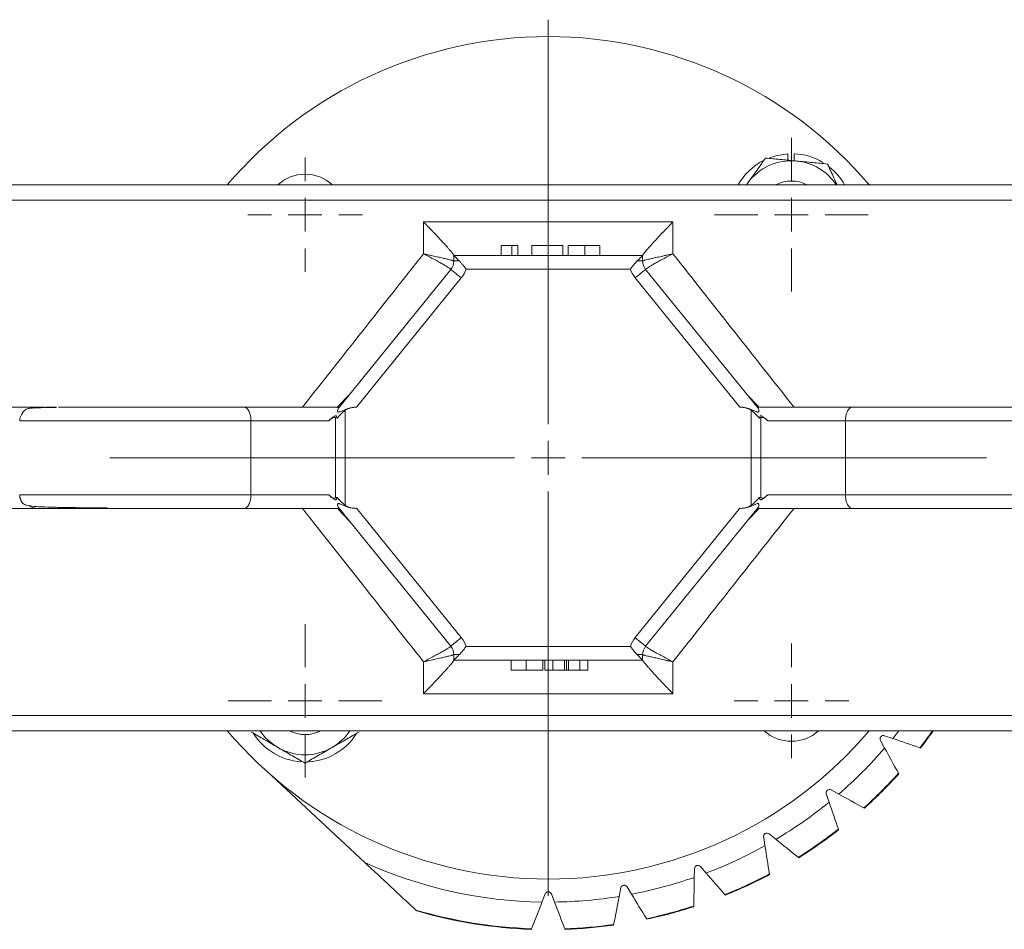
# Model space of a CAD drawing. Header units: millimetres. Extents: x -18 to 812, y -33 to 757.
# Tile 2 of 14: x 128 to 275, y -33 to 102. Entities that reach past the tile are written whole.
import ezdxf

# ---------------------------------------------------------------- set-up
doc = ezdxf.new("R2010")
doc.units = ezdxf.units.MM

# ---------------------------------------------------------------- blocks, each defined once
blk = doc.blocks.new('SW_CENTERMARKSYMBOL_4')
at = {"color": 0, "linetype": 'Continuous', "lineweight": 0}
for p, q in [((0, 5), (0, 11.39)), ((0, 0), (0, 2.5)), ((-5, 0), (-11.39, 0)), ((0, 0), (-2.5, 0)), ((0, 0), (0, -2.5)), ((0, 0), (2.5, 0)), ((5, 0), (11.39, 0)), ((0, -5), (0, -11.39))]:
    blk.add_line(p, q, dxfattribs=at)
blk = doc.blocks.new('SW_CENTERMARKSYMBOL_5')
at = {"color": 0, "linetype": 'Continuous', "lineweight": 0}
for p, q in [((0, 5), (0, 65)), ((0, 0), (0, 2.5)), ((-5, 0), (-65, 0)), ((0, 0), (-2.5, 0)), ((0, 0), (0, -2.5)), ((0, 0), (2.5, 0)), ((5, 0), (65, 0)), ((0, -5), (0, -65))]:
    blk.add_line(p, q, dxfattribs=at)
blk = doc.blocks.new('SW_CENTERMARKSYMBOL_6')
at = {"color": 0, "linetype": 'Continuous', "lineweight": 0}
for p, q in [((0, 5), (0, 8.5)), ((0, 0), (0, 2.5)), ((-5, 0), (-8.5, 0)), ((0, 0), (-2.5, 0)), ((0, 0), (0, -2.5)), ((0, 0), (2.5, 0)), ((5, 0), (8.5, 0)), ((0, -5), (0, -8.5))]:
    blk.add_line(p, q, dxfattribs=at)
blk = doc.blocks.new('SW_CENTERMARKSYMBOL_7')
at = {"color": 0, "linetype": 'Continuous', "lineweight": 0}
for p, q in [((0, 5), (0, 11.39)), ((0, 0), (0, 2.5)), ((-5, 0), (-11.39, 0)), ((0, 0), (-2.5, 0)), ((0, 0), (0, -2.5)), ((0, 0), (2.5, 0)), ((5, 0), (11.39, 0)), ((0, -5), (0, -11.39))]:
    blk.add_line(p, q, dxfattribs=at)
blk = doc.blocks.new('SW_CENTERMARKSYMBOL_8')
at = {"color": 0, "linetype": 'Continuous', "lineweight": 0}
for p, q in [((0, 5), (0, 8.5)), ((0, 0), (0, 2.5)), ((-5, 0), (-8.5, 0)), ((0, 0), (-2.5, 0)), ((0, 0), (0, -2.5)), ((0, 0), (2.5, 0)), ((5, 0), (8.5, 0)), ((0, -5), (0, -8.5))]:
    blk.add_line(p, q, dxfattribs=at)

msp = doc.modelspace()

# ---------------------------------------------------------------- linework, layer by layer
at = {"color": 7, "linetype": 'Continuous', "lineweight": 15}
for p, q in [((242.43, 81.98), (242.43, 81.03)), ((243.33, 80.95), (243.33, 81.99)), ((236.28, 77.38), (236.42, 77.59)), ((254.52, 77.38), (254.05, 77.89)), ((206.88, 77.38), (36.78, 77.38)), ((376.98, 77.38), (206.88, 77.38)), ((20.88, 75.13), (392.88, 75.13)), ((225.38, 71.88), (188.38, 71.88)), ((188.38, 71.88), (188.38, 67.15)), ((225.38, 67.15), (225.38, 71.88)), ((199.88, 68.38), (199.88, 66.88)), ((202.39, 68.38), (201.49, 68.38)), ((201.49, 68.38), (201.49, 66.88)), ((202.39, 68.38), (202.39, 66.88)), ((204.46, 68.38), (204.46, 66.88)), ((204.46, 68.38), (204.46, 66.88)), ((209.03, 68.38), (204.46, 68.38)), ((204.46, 68.38), (204.46, 68.38)), ((209.03, 68.38), (209.03, 66.88)), ((209.84, 68.38), (209.84, 66.88)), ((212.29, 68.38), (212.29, 66.88)), ((214.51, 68.38), (214.51, 66.88)), ((220.88, 66.88), (192.88, 66.88)), ((192.88, 66.09), (192.88, 66.88)), ((193.68, 66.09), (192.88, 66.09)), ((220.88, 66.09), (220.08, 66.09)), ((220.88, 66.09), (220.88, 66.88)), ((192.43, 64.83), (175.77, 44.25)), ((219.06, 64.88), (194.69, 64.88)), ((237.99, 44.25), (221.32, 64.83)), ((193.99, 63.57), (178.45, 44.38)), ((235.31, 44.38), (219.77, 63.57)), ((177.38, 46.24), (175.7, 44.49)), ((238.05, 44.5), (236.37, 46.24)), ((131.64, 44.31), (132.06, 44.38)), ((133.89, 44.38), (132.41, 44.38)), ((170.61, 44.38), (157.72, 44.38)), ((173.54, 44.38), (170.61, 44.38)), ((175.83, 44.36), (175.6, 44.36)), ((176.79, 29.84), (176.79, 43.93)), ((235.87, 44.36), (235.82, 44.36)), ((236.97, 43.93), (236.97, 29.84)), ((237.96, 44.36), (237.92, 44.36)), ((243.15, 44.38), (240.22, 44.38)), ((256.04, 44.38), (243.15, 44.38)), ((162.8, 42.38), (174.32, 42.38)), ((162.8, 42.38), (162.8, 31.38)), ((175.33, 30.92), (175.33, 42.85)), ((238.42, 42.85), (238.42, 30.92)), ((239.44, 42.38), (250.96, 42.38)), ((250.96, 42.38), (285.26, 42.38)), ((250.96, 31.38), (250.96, 42.38)), ((174.32, 31.38), (162.8, 31.38)), ((250.96, 31.38), (239.44, 31.38)), ((285.26, 31.38), (250.96, 31.38)), ((157.72, 29.38), (170.61, 29.38)), ((170.61, 29.38), (173.54, 29.38)), ((175.71, 29.27), (177.38, 27.52)), ((175.77, 29.52), (192.43, 8.94)), ((175.8, 29.41), (175.84, 29.41)), ((177.88, 29.41), (177.93, 29.41)), ((178.45, 29.39), (193.99, 10.2)), ((219.77, 10.2), (235.31, 29.39)), ((221.32, 8.94), (237.99, 29.52)), ((236.37, 27.52), (238.05, 29.28)), ((237.92, 29.41), (238.16, 29.41)), ((240.22, 29.38), (243.15, 29.38)), ((243.15, 29.38), (256.04, 29.38)), ((219.06, 8.88), (194.69, 8.88)), ((192.88, 7.68), (193.68, 7.68)), ((192.88, 6.88), (192.88, 7.68)), ((220.08, 7.68), (220.88, 7.68)), ((220.88, 6.88), (220.88, 7.68)), ((188.38, 6.62), (188.38, 1.88)), ((192.88, 6.88), (220.88, 6.88)), ((201.4, 5.38), (201.4, 6.88)), ((203.62, 5.38), (203.62, 6.88)), ((206.07, 5.38), (206.07, 6.88)), ((206.39, 5.38), (206.39, 6.88)), ((207.58, 5.38), (207.58, 6.88)), ((209.28, 5.38), (209.28, 6.88)), ((209.57, 6.88), (209.57, 5.38)), ((209.9, 6.88), (209.9, 5.38)), ((211.55, 5.38), (211.55, 6.88)), ((212.76, 5.38), (212.76, 6.88)), ((225.38, 1.88), (225.38, 6.62)), ((206.39, 5.38), (207.58, 5.38)), ((207.58, 5.38), (209.28, 5.38)), ((209.9, 5.38), (211.55, 5.38)), ((211.55, 5.38), (212.76, 5.38)), ((188.38, 1.88), (225.38, 1.88)), ((392.88, -1.37), (20.88, -1.37)), ((36.78, -3.62), (376.98, -3.62)), ((256.74, -4.35), (257.96, -4.76)), ((256.76, -6.19), (256.14, -5.06)), ((261.98, -6.14), (262.07, -6.17)), ((258.86, -10), (258.81, -9.91)), ((165.87, -10.29), (179.66, -23.14)), ((248.53, -14.2), (248.11, -12.98)), ((248.83, -12.38), (249.95, -13)), ((253.67, -15.05), (253.76, -15.1)), ((239.63, -18.92), (240.63, -19.72)), ((249.93, -18.31), (249.9, -18.22)), ((239.02, -20.65), (238.83, -19.38)), ((243.94, -22.39), (244.02, -22.45)), ((228.54, -25.36), (228.57, -24.08)), ((229.45, -23.76), (230.29, -24.72)), ((239.69, -24.95), (239.68, -24.85)), ((217.41, -28.18), (217.65, -26.92)), ((218.57, -26.76), (219.24, -27.85)), ((205.95, -29.02), (206.41, -27.82)), ((207.34, -27.82), (207.81, -29.02)), ((233.09, -27.92), (233.15, -28)), ((187.24, -30.21), (187.39, -30.35)), ((228.46, -29.71), (228.46, -29.61)), ((221.44, -31.49), (221.49, -31.57)), ((204.38, -33.07), (204.41, -32.98)), ((209.34, -32.98), (209.38, -33.07)), ((216.56, -32.44), (216.58, -32.35))]:
    msp.add_line(p, q, dxfattribs=at)
at = {"color": 8, "linetype": 'Continuous', "lineweight": 15}
for p, q in [((131.05, 44.38), (130.55, 44.27)), ((128.5, 42.38), (162.8, 42.38)), ((162.8, 31.38), (128.5, 31.38))]:
    msp.add_line(p, q, dxfattribs=at)
at = {"color": 7, "linetype": 'Continuous', "lineweight": 15, "flags": 128}
for points in [[(242.43, 81.98), (240.65, 81.7), (239.71, 81.4)], [(193.68, 66.09), (193.4, 66.36), (193.18, 66.58), (193.01, 66.75), (192.91, 66.85), (192.88, 66.88)], [(220.88, 66.88), (220.84, 66.85), (220.74, 66.75), (220.58, 66.58), (220.35, 66.36), (220.08, 66.09)], [(192.43, 64.83), (192.46, 64.8), (192.55, 64.73), (192.69, 64.61), (192.89, 64.46), (193.12, 64.27), (193.39, 64.05), (193.68, 63.81), (193.99, 63.57)], [(219.77, 63.57), (220.07, 63.81), (220.36, 64.05), (220.63, 64.27), (220.87, 64.46), (221.06, 64.61), (221.21, 64.73), (221.29, 64.8), (221.32, 64.83)], [(175.33, 42.85), (175.41, 42.82), (175.5, 42.79), (175.59, 42.76)], [(238.42, 42.85), (238.34, 42.82), (238.26, 42.79), (238.17, 42.76)], [(175.59, 31.01), (175.5, 30.98), (175.41, 30.95), (175.33, 30.92)], [(238.42, 30.92), (238.34, 30.95), (238.26, 30.98), (238.17, 31.01)], [(193.99, 10.2), (193.68, 9.95), (193.39, 9.72), (193.12, 9.5), (192.89, 9.31), (192.69, 9.15), (192.55, 9.04), (192.46, 8.97), (192.43, 8.94)], [(221.32, 8.94), (221.29, 8.97), (221.21, 9.04), (221.06, 9.15), (220.87, 9.31), (220.63, 9.5), (220.36, 9.72), (220.07, 9.95), (219.77, 10.2)], [(192.88, 6.88), (192.91, 6.92), (193.01, 7.02), (193.18, 7.18), (193.4, 7.41), (193.68, 7.68)], [(220.08, 7.68), (220.35, 7.41), (220.58, 7.18), (220.74, 7.02), (220.84, 6.92), (220.88, 6.88)], [(257.96, -4.76), (258.71, -3.82), (258.87, -3.62)]]:
    msp.add_lwpolyline(points, dxfattribs=at)
at = {"color": 7, "linetype": 'Continuous', "lineweight": 15}
for centre, radius, start, end in [((206.88, 36.88), 62.5, 90, 139.609), ((206.88, 36.88), 62.5, 40.391, 90), ((242.94, 72.95), 9.05, 58.8654, 87.5603), ((242.94, 72.95), 9.05, 117.1803, 150.6372), ((242.94, 72.95), 8, 84.5528, 144.5528), ((242.94, 72.95), 8, 33.6897, 84.5528), ((170.82, 72.95), 6, 90, 132.3033), ((170.82, 72.95), 6, 47.6967, 90), ((242.94, 72.95), 9.05, 29.3628, 51.663), ((242.94, 72.95), 5, 62.5621, 117.4379), ((190.88, 66.09), 2, 321, 360), ((190.88, 66.09), 2, 321.0393, 359.9981), ((222.88, 66.09), 2, 180, 219), ((222.88, 66.09), 2, 180.0018, 218.9609), ((190.88, 7.68), 2, 360, 39), ((190.88, 7.68), 2, 0.0018, 38.9609), ((222.88, 7.68), 2, 141, 180), ((222.88, 7.68), 2, 141.0393, 179.9981), ((206.88, 36.88), 62.5, 220.391, 319.609), ((170.82, 0.82), 9.05, 212.3903, 265.7875), ((170.82, 0.82), 8, 213.6897, 240), ((170.82, 0.82), 5, 242.5621, 297.4379), ((170.82, 0.82), 9.05, 273.7166, 327.0754), ((170.82, 0.82), 8, 300, 326.3103), ((242.94, 0.82), 6, 227.6967, 312.3033), ((256.58, -4.82), 0.5, 71.1671, 208.8329), ((206.88, 36.88), 69.91, 322.02, 324.5958), ((206.88, 36.88), 70, 322.0464, 324.6499), ((170.82, 0.82), 8, 240, 300), ((206.88, 36.88), 65.91, 310.8081, 319.1919), ((206.88, 36.88), 69.91, 312.02, 317.98), ((206.88, 36.88), 70, 312.0464, 317.9536), ((248.59, -12.82), 0.5, 61.1671, 198.8329), ((206.88, 36.88), 65.91, 300.8081, 309.1919), ((239.32, -19.31), 0.5, 51.1671, 188.8329), ((206.88, 36.88), 69.91, 302.02, 307.98), ((206.88, 36.88), 70, 302.0464, 307.9536), ((206.88, 36.88), 65.91, 290.8081, 299.1919), ((206.88, 36.88), 65.91, 245.6072, 269.1919), ((229.07, -24.09), 0.5, 41.1671, 178.8329), ((206.88, 36.88), 65.91, 280.8081, 289.1919), ((206.88, 36.88), 69.91, 292.02, 297.98), ((206.88, 36.88), 70, 292.0464, 297.9536), ((206.88, -28), 0.5, 21.1671, 158.8329), ((218.15, -27.02), 0.5, 31.1671, 168.8329), ((206.88, 36.88), 65.91, 270.8081, 279.1919), ((206.88, 36.88), 69.91, 253.6836, 267.98), ((206.88, 36.88), 70, 253.8346, 267.9536), ((206.88, 36.88), 69.91, 282.02, 287.98), ((206.88, 36.88), 70, 282.0464, 287.9536), ((206.88, 36.88), 69.91, 272.02, 277.98), ((206.88, 36.88), 70, 272.0464, 277.9536)]:
    msp.add_arc(centre, radius, start, end, dxfattribs=at)
for points, knots in [([(239.1, 81.35), (238.67, 80.74), (237.79, 79.5), (236.88, 78.23), (236.42, 77.59)], [0, 0, 0, 0, 0.495457, 1, 1, 1, 1]), ([(243.7, 80.91), (243.59, 80.92), (242.77, 81), (241.21, 81.15), (239.81, 81.28), (239.1, 81.35)], [0, 0, 0, 0, 0.070086, 0.530782, 1, 1, 1, 1]), ([(248.3, 80.47), (247.55, 80.54), (246.04, 80.69), (244.49, 80.84), (243.7, 80.91)], [0, 0, 0, 0, 0.495457, 1, 1, 1, 1]), ([(248.3, 80.47), (248.46, 80.12), (248.92, 79.11), (249.4, 78.06), (249.71, 77.38)], [0, 0, 0, 0, 0.349591, 1, 1, 1, 1]), ([(192.88, 66.9), (192.88, 66.91), (192.88, 66.92), (192.87, 66.95), (192.85, 66.98), (192.82, 67.02), (192.79, 67.07), (192.73, 67.15), (192.62, 67.3), (192.43, 67.54), (192.19, 67.81), (191.84, 68.21), (191.33, 68.78), (190.65, 69.51), (190.06, 70.15), (189.55, 70.67), (189.19, 71.05), (188.79, 71.46), (188.53, 71.73), (188.38, 71.88)], [0, 0, 0, 0, 0.0204233, 0.0409796, 0.0616955, 0.0825968, 0.103709, 0.1250565, 0.1862777, 0.2505257, 0.311431, 0.3759744, 0.5004635, 0.6255765, 0.749681, 0.8083947, 0.8745611, 0.9267551, 1, 1, 1, 1]), ([(225.38, 71.88), (225.31, 71.82), (225.19, 71.69), (225.01, 71.5), (224.85, 71.34), (224.72, 71.2), (224.5, 70.97), (224.2, 70.67), (223.7, 70.15), (223.1, 69.51), (222.42, 68.78), (221.91, 68.21), (221.56, 67.81), (221.33, 67.54), (221.14, 67.3), (221.01, 67.13), (220.93, 67.02), (220.89, 66.94), (220.88, 66.92), (220.88, 66.9)], [0, 0, 0, 0, 0.031828, 0.060287, 0.085378, 0.107102, 0.125457, 0.191621, 0.25034, 0.374448, 0.499564, 0.624056, 0.688597, 0.749508, 0.813753, 0.87498, 0.917426, 0.959031, 1, 1, 1, 1]), ([(201.49, 68.38), (201.44, 68.38), (201.33, 68.38), (201.15, 68.38), (200.95, 68.38), (200.73, 68.38), (200.5, 68.38), (200.29, 68.38), (200.08, 68.38), (199.94, 68.38), (199.88, 68.38)], [0, 0, 0, 0, 0.11167, 0.232094, 0.362743, 0.502558, 0.641525, 0.771098, 0.890162, 1, 1, 1, 1]), ([(212.29, 68.38), (212.21, 68.38), (212.03, 68.38), (211.78, 68.38), (211.54, 68.38), (211.31, 68.38), (211.09, 68.38), (210.89, 68.38), (210.7, 68.38), (210.52, 68.38), (210.36, 68.38), (210.22, 68.38), (210.1, 68.38), (210, 68.38), (209.93, 68.38), (209.88, 68.38), (209.85, 68.38), (209.84, 68.38), (209.84, 68.38)], [0, 0, 0, 0, 0.056157, 0.110133, 0.162537, 0.213912, 0.265146, 0.31651, 0.369179, 0.423123, 0.479276, 0.538691, 0.601978, 0.670125, 0.74365, 0.82281, 0.908261, 1, 1, 1, 1]), ([(214.51, 68.38), (214.5, 68.38), (214.5, 68.38), (214.44, 68.38), (214.35, 68.38), (214.25, 68.38), (214.15, 68.38), (214.06, 68.38), (213.98, 68.38), (213.88, 68.38), (213.78, 68.38), (213.67, 68.38), (213.55, 68.38), (213.43, 68.38), (213.3, 68.38), (213.17, 68.38), (213.04, 68.38), (212.9, 68.38), (212.75, 68.38), (212.6, 68.38), (212.45, 68.38), (212.35, 68.38), (212.29, 68.38)], [0, 0, 0, 0, 0.088899, 0.17544, 0.261633, 0.34801, 0.390819, 0.432814, 0.473776, 0.514166, 0.554107, 0.594121, 0.63362, 0.673585, 0.71348, 0.75336, 0.792891, 0.833007, 0.873643, 0.914893, 0.95695, 1, 1, 1, 1]), ([(188.38, 67.15), (188.51, 67.08), (188.65, 67.01), (188.91, 66.87), (189.05, 66.8), (189.44, 66.59), (189.69, 66.46), (190.18, 66.2), (190.41, 66.07), (190.85, 65.83), (191.06, 65.71), (191.43, 65.5), (191.6, 65.4), (191.9, 65.22), (192.03, 65.14), (192.23, 65.01), (192.31, 64.96), (192.41, 64.87), (192.44, 64.84), (192.43, 64.83)], [0, 0, 0, 0, 0.0625, 0.0625, 0.125, 0.125, 0.25, 0.25, 0.375, 0.375, 0.5, 0.5, 0.625, 0.625, 0.75, 0.75, 0.875, 0.875, 1, 1, 1, 1]), ([(188.38, 67.15), (188.45, 67.13), (188.6, 67.1), (188.8, 67.06), (188.98, 67.02), (189.14, 66.98), (189.38, 66.93), (189.71, 66.86), (190.28, 66.73), (190.92, 66.59), (191.61, 66.43), (192.15, 66.3), (192.48, 66.21), (192.66, 66.16), (192.76, 66.13), (192.83, 66.11), (192.87, 66.1), (192.88, 66.09), (192.88, 66.09)], [0, 0, 0, 0, 0.0318403, 0.0603411, 0.0855021, 0.1073234, 0.1258047, 0.1915565, 0.2505365, 0.3817646, 0.500128, 0.6281659, 0.7498612, 0.8006998, 0.8511218, 0.9011381, 0.9507603, 1, 1, 1, 1]), ([(194.69, 64.88), (194.66, 64.93), (194.6, 65.01), (194.5, 65.14), (194.4, 65.27), (194.3, 65.4), (194.18, 65.53), (194.06, 65.67), (193.94, 65.82), (193.81, 65.95), (193.72, 66.04), (193.68, 66.09)], [0, 0, 0, 0, 0.0970546, 0.1960601, 0.2967079, 0.3986821, 0.5016651, 0.6245608, 0.7503691, 0.8725044, 1, 1, 1, 1]), ([(220.08, 66.09), (220.05, 66.06), (219.99, 66), (219.91, 65.91), (219.81, 65.8), (219.69, 65.67), (219.55, 65.51), (219.39, 65.32), (219.22, 65.1), (219.12, 64.96), (219.06, 64.88)], [0, 0, 0, 0, 0.0855749, 0.1688645, 0.2496731, 0.3754914, 0.4983968, 0.6694736, 0.8371599, 1, 1, 1, 1]), ([(220.88, 66.09), (220.88, 66.09), (220.88, 66.09), (220.9, 66.1), (220.92, 66.11), (220.96, 66.12), (221.01, 66.14), (221.07, 66.16), (221.14, 66.17), (221.29, 66.22), (221.6, 66.3), (222.15, 66.43), (222.83, 66.59), (223.48, 66.73), (224.04, 66.86), (224.45, 66.95), (224.9, 67.04), (225.2, 67.11), (225.38, 67.15)], [0, 0, 0, 0, 0.0307122, 0.0615722, 0.0925829, 0.123747, 0.1550673, 0.1865467, 0.2181878, 0.2499933, 0.3717493, 0.4998628, 0.6182501, 0.7495181, 0.808467, 0.8741912, 0.9266605, 1, 1, 1, 1]), ([(221.32, 64.83), (221.32, 64.84), (221.35, 64.87), (221.45, 64.96), (221.53, 65.01), (221.73, 65.14), (221.86, 65.22), (222.15, 65.4), (222.32, 65.5), (222.7, 65.71), (222.9, 65.83), (223.34, 66.07), (223.58, 66.2), (224.06, 66.46), (224.32, 66.59), (224.71, 66.8), (224.84, 66.87), (225.11, 67.01), (225.25, 67.08), (225.38, 67.15)], [0, 0, 0, 0, 0.125, 0.125, 0.25, 0.25, 0.375, 0.375, 0.5, 0.5, 0.625, 0.625, 0.75, 0.75, 0.875, 0.875, 0.9375, 0.9375, 1, 1, 1, 1]), ([(122.18, 44.38), (122.31, 44.38), (122.57, 44.38), (122.96, 44.38), (123.34, 44.38), (123.71, 44.38), (124.07, 44.38), (124.67, 44.38), (125.48, 44.38), (126.45, 44.38), (127.34, 44.38), (128.44, 44.38), (129.62, 44.38), (130.54, 44.38), (131.11, 44.38), (131.46, 44.38), (131.73, 44.38), (131.9, 44.38), (132, 44.38), (132.05, 44.38), (132.05, 44.38), (132.06, 44.38)], [0, 0, 0, 0, 0.021058, 0.042107, 0.063151, 0.084197, 0.105248, 0.126312, 0.189829, 0.253365, 0.316973, 0.3806, 0.507408, 0.633259, 0.695445, 0.75765, 0.818838, 0.880046, 0.920032, 0.960005, 1, 1, 1, 1]), ([(133.98, 44.34), (133.91, 44.34), (132.86, 44.34), (131.64, 44.32), (130.37, 44.28), (129.77, 44.21), (129.47, 44.11), (129.3, 43.99), (129.15, 43.83), (129.06, 43.72), (128.99, 43.62), (128.94, 43.55), (128.89, 43.48), (128.82, 43.37), (128.73, 43.23), (128.54, 42.83), (128.52, 42.59), (128.5, 42.38)], [0, 0, 0, 0, 0.020235, 0.270742, 0.476965, 0.637447, 0.752539, 0.824125, 0.846349, 0.861722, 0.867623, 0.872882, 0.878001, 0.883423, 0.896187, 0.912175, 1, 1, 1, 1]), ([(134.24, 44.38), (134.32, 44.38), (134.49, 44.38), (134.74, 44.38), (135, 44.38), (135.26, 44.38), (135.54, 44.38), (135.82, 44.38), (136.1, 44.38), (136.69, 44.38), (137.63, 44.38), (138.97, 44.38), (140.4, 44.38), (142.38, 44.38), (144.98, 44.38), (148.19, 44.38), (151.34, 44.38), (153.85, 44.38), (155.76, 44.38), (157.09, 44.38), (158.37, 44.38), (159.44, 44.38), (160.32, 44.38), (161.05, 44.38), (161.52, 44.38), (161.75, 44.38)], [0, 0, 0, 0, 0.0136384, 0.0272606, 0.0408724, 0.0544795, 0.0680877, 0.0817028, 0.0953305, 0.1089766, 0.1641976, 0.2194365, 0.2746575, 0.3298964, 0.4387517, 0.5447103, 0.646601, 0.7435287, 0.7892292, 0.8349465, 0.8776971, 0.9204645, 0.9469797, 0.9734774, 1, 1, 1, 1]), ([(161.75, 44.38), (161.88, 44.38), (162.01, 44.34), (162.27, 44.14), (162.4, 43.99), (162.6, 43.59), (162.68, 43.36), (162.78, 42.87), (162.8, 42.62), (162.8, 42.38)], [0, 0, 0, 0, 0.25, 0.25, 0.5, 0.5, 0.75, 0.75, 1, 1, 1, 1]), ([(161.75, 44.38), (161.85, 44.38), (162.05, 44.38), (162.35, 44.38), (162.65, 44.38), (162.96, 44.38), (163.45, 44.38), (164.12, 44.38), (165, 44.38), (165.91, 44.38), (167.18, 44.38), (168.8, 44.38), (170.42, 44.38), (171.69, 44.38), (172.61, 44.38), (173.5, 44.38), (174.25, 44.38), (174.88, 44.38), (175.39, 44.38), (175.72, 44.38), (175.88, 44.38)], [0, 0, 0, 0, 0.022793, 0.04556, 0.068321, 0.091095, 0.113899, 0.17373, 0.233595, 0.295833, 0.358106, 0.486007, 0.615825, 0.680873, 0.745953, 0.810232, 0.874545, 0.916375, 0.958154, 1, 1, 1, 1]), ([(175.59, 42.76), (175.75, 42.97), (175.93, 43.18), (176.32, 43.58), (176.55, 43.77), (176.79, 43.93)], [0, 0, 0, 0, 0.5, 0.5, 1, 1, 1, 1]), ([(178.45, 44.38), (178.27, 44.39), (178.09, 44.38), (177.74, 44.34), (177.57, 44.3), (177.06, 44.17), (176.74, 44.05), (176.36, 43.89), (176.28, 43.85), (176.13, 43.79), (176.06, 43.75), (175.91, 43.7), (175.84, 43.67), (175.74, 43.67), (175.72, 43.68), (175.68, 43.7), (175.67, 43.73), (175.64, 43.79), (175.64, 43.84), (175.65, 43.94), (175.65, 43.98), (175.69, 44.11), (175.72, 44.19), (175.77, 44.25)], [0, 0, 0, 0, 0.125, 0.125, 0.25, 0.25, 0.5, 0.5, 0.5625, 0.5625, 0.625, 0.625, 0.6875, 0.6875, 0.71875, 0.71875, 0.75, 0.75, 0.8125, 0.8125, 0.875, 0.875, 1, 1, 1, 1]), ([(176.79, 43.93), (177.04, 44.09), (177.3, 44.21), (177.72, 44.32), (177.87, 44.35), (178.16, 44.38), (178.3, 44.39), (178.45, 44.38)], [0, 0, 0, 0, 0.5, 0.5, 0.75, 0.75, 1, 1, 1, 1]), ([(235.31, 44.38), (235.6, 44.4), (235.89, 44.36), (236.31, 44.25), (236.45, 44.2), (236.72, 44.08), (236.84, 44.01), (236.97, 43.93)], [0, 0, 0, 0, 0.5, 0.5, 0.75, 0.75, 1, 1, 1, 1]), ([(237.99, 44.25), (238.04, 44.19), (238.07, 44.11), (238.1, 43.98), (238.11, 43.94), (238.11, 43.84), (238.11, 43.79), (238.09, 43.72), (238.07, 43.7), (238.04, 43.67), (238.01, 43.67), (237.95, 43.67), (237.91, 43.68), (237.84, 43.7), (237.81, 43.71), (237.7, 43.75), (237.62, 43.79), (237.48, 43.86), (237.4, 43.89), (237.02, 44.06), (236.69, 44.18), (236.19, 44.3), (236.02, 44.34), (235.67, 44.38), (235.49, 44.39), (235.31, 44.38)], [0, 0, 0, 0, 0.125, 0.125, 0.1875, 0.1875, 0.25, 0.25, 0.28125, 0.28125, 0.3125, 0.3125, 0.34375, 0.34375, 0.375, 0.375, 0.4375, 0.4375, 0.5, 0.5, 0.75, 0.75, 0.875, 0.875, 1, 1, 1, 1]), ([(236.97, 43.93), (237.21, 43.77), (237.43, 43.58), (237.83, 43.18), (238.01, 42.97), (238.17, 42.76)], [0, 0, 0, 0, 0.5, 0.5, 1, 1, 1, 1]), ([(237.88, 44.38), (237.96, 44.38), (238.12, 44.38), (238.37, 44.38), (238.62, 44.38), (238.88, 44.38), (239.14, 44.38), (239.59, 44.38), (240.25, 44.38), (241.14, 44.38), (242.07, 44.38), (243.34, 44.38), (244.96, 44.38), (246.58, 44.38), (247.84, 44.38), (248.75, 44.38), (249.63, 44.38), (250.38, 44.38), (251, 44.38), (251.51, 44.38), (251.84, 44.38), (252.01, 44.38)], [0, 0, 0, 0, 0.0209303, 0.0418334, 0.0627238, 0.0836163, 0.1045253, 0.1254655, 0.1897429, 0.2540563, 0.3191028, 0.384184, 0.5140015, 0.6419019, 0.7041397, 0.7664124, 0.8262429, 0.8861084, 0.9240789, 0.9620136, 1, 1, 1, 1]), ([(250.96, 42.38), (250.96, 42.62), (250.98, 42.87), (251.08, 43.36), (251.16, 43.59), (251.36, 43.99), (251.49, 44.14), (251.75, 44.34), (251.88, 44.38), (252.01, 44.38)], [0, 0, 0, 0, 0.25, 0.25, 0.5, 0.5, 0.75, 0.75, 1, 1, 1, 1]), ([(252.01, 44.38), (252.14, 44.38), (252.4, 44.38), (252.8, 44.38), (253.21, 44.38), (253.62, 44.38), (254.26, 44.38), (255.15, 44.38), (256.33, 44.38), (257.55, 44.38), (259.27, 44.38), (261.53, 44.38), (264.35, 44.38), (267.23, 44.38), (270.07, 44.38), (272.79, 44.38), (275.29, 44.38), (277.51, 44.38), (279.38, 44.38), (280.88, 44.38), (281.82, 44.38), (282.38, 44.38), (282.71, 44.38), (282.97, 44.38), (283.12, 44.38), (283.2, 44.38), (283.25, 44.38), (283.25, 44.38), (283.26, 44.38)], [0, 0, 0, 0, 0.01062, 0.021233, 0.031844, 0.042459, 0.053082, 0.081242, 0.109412, 0.139133, 0.168865, 0.231163, 0.295969, 0.362793, 0.431031, 0.500001, 0.568971, 0.637209, 0.704033, 0.768839, 0.831137, 0.860857, 0.89059, 0.918749, 0.94692, 0.964615, 0.9823, 1, 1, 1, 1]), ([(174.32, 42.38), (174.43, 42.49), (174.54, 42.59), (174.78, 42.79), (174.9, 42.88), (175.09, 43), (175.16, 43.04), (175.26, 43.09), (175.29, 43.1), (175.35, 43.11), (175.38, 43.11), (175.46, 43.08), (175.49, 43.02), (175.54, 42.9), (175.57, 42.83), (175.59, 42.76)], [0, 0, 0, 0, 0.25, 0.25, 0.5, 0.5, 0.625, 0.625, 0.6875, 0.6875, 0.75, 0.75, 0.875, 0.875, 1, 1, 1, 1]), ([(175.33, 42.85), (175.25, 42.88), (175.16, 42.88), (174.98, 42.85), (174.9, 42.81), (174.64, 42.67), (174.48, 42.53), (174.32, 42.38)], [0, 0, 0, 0, 0.25, 0.25, 0.5, 0.5, 1, 1, 1, 1]), ([(238.17, 42.76), (238.19, 42.83), (238.21, 42.9), (238.27, 43.02), (238.3, 43.08), (238.38, 43.11), (238.41, 43.11), (238.47, 43.1), (238.5, 43.09), (238.6, 43.04), (238.67, 43), (238.86, 42.88), (238.98, 42.78), (239.22, 42.59), (239.33, 42.49), (239.44, 42.38)], [0, 0, 0, 0, 0.125, 0.125, 0.25, 0.25, 0.3125, 0.3125, 0.375, 0.375, 0.5, 0.5, 0.75, 0.75, 1, 1, 1, 1]), ([(239.44, 42.38), (239.28, 42.53), (239.12, 42.67), (238.86, 42.81), (238.77, 42.85), (238.6, 42.88), (238.51, 42.88), (238.42, 42.85)], [0, 0, 0, 0, 0.5, 0.5, 0.75, 0.75, 1, 1, 1, 1]), ([(128.5, 31.38), (128.5, 31.29), (128.51, 31.15), (128.55, 30.95), (128.59, 30.82), (128.62, 30.71), (128.65, 30.64), (128.68, 30.56), (128.73, 30.46), (128.79, 30.35), (128.9, 30.17), (129.08, 30), (129.45, 29.85), (130.12, 29.72), (131.3, 29.62), (133.2, 29.55), (136, 29.5), (138.84, 29.46), (140.87, 29.45), (141.46, 29.45)], [0, 0, 0, 0, 0.019338, 0.027549, 0.034366, 0.037432, 0.040522, 0.043939, 0.047989, 0.058959, 0.075056, 0.12529, 0.200029, 0.299391, 0.423253, 0.570688, 0.739232, 0.924289, 1, 1, 1, 1]), ([(161.75, 29.38), (161.87, 29.38), (162.01, 29.43), (162.27, 29.62), (162.39, 29.77), (162.59, 30.16), (162.67, 30.4), (162.78, 30.89), (162.8, 31.15), (162.8, 31.38)], [0, 0, 0, 0, 0.25, 0.25, 0.5, 0.5, 0.75, 0.75, 1, 1, 1, 1]), ([(175.59, 31.01), (175.57, 30.94), (175.54, 30.87), (175.49, 30.75), (175.46, 30.69), (175.38, 30.66), (175.35, 30.66), (175.29, 30.67), (175.25, 30.68), (175.15, 30.73), (175.09, 30.77), (174.9, 30.89), (174.78, 30.98), (174.54, 31.18), (174.43, 31.28), (174.32, 31.38)], [0, 0, 0, 0, 0.125, 0.125, 0.25, 0.25, 0.3125, 0.3125, 0.375, 0.375, 0.5, 0.5, 0.75, 0.75, 1, 1, 1, 1]), ([(174.32, 31.38), (174.48, 31.23), (174.64, 31.1), (174.89, 30.96), (174.98, 30.92), (175.16, 30.89), (175.25, 30.89), (175.33, 30.92)], [0, 0, 0, 0, 0.5, 0.5, 0.75, 0.75, 1, 1, 1, 1]), ([(176.79, 29.84), (176.55, 30), (176.33, 30.19), (175.93, 30.58), (175.75, 30.79), (175.59, 31.01)], [0, 0, 0, 0, 0.5, 0.5, 1, 1, 1, 1]), ([(238.17, 31.01), (238.01, 30.79), (237.83, 30.59), (237.43, 30.19), (237.21, 30), (236.97, 29.84)], [0, 0, 0, 0, 0.5, 0.5, 1, 1, 1, 1]), ([(239.44, 31.38), (239.33, 31.28), (239.21, 31.18), (238.98, 30.98), (238.85, 30.89), (238.66, 30.76), (238.6, 30.72), (238.5, 30.68), (238.47, 30.67), (238.4, 30.66), (238.37, 30.66), (238.3, 30.69), (238.26, 30.75), (238.21, 30.87), (238.19, 30.94), (238.17, 31.01)], [0, 0, 0, 0, 0.25, 0.25, 0.5, 0.5, 0.625, 0.625, 0.6875, 0.6875, 0.75, 0.75, 0.875, 0.875, 1, 1, 1, 1]), ([(238.42, 30.92), (238.51, 30.89), (238.6, 30.89), (238.77, 30.92), (238.86, 30.96), (239.12, 31.1), (239.28, 31.23), (239.44, 31.38)], [0, 0, 0, 0, 0.25, 0.25, 0.5, 0.5, 1, 1, 1, 1]), ([(250.96, 31.38), (250.96, 31.15), (250.98, 30.89), (251.08, 30.4), (251.16, 30.16), (251.37, 29.77), (251.49, 29.62), (251.75, 29.43), (251.88, 29.38), (252.01, 29.38)], [0, 0, 0, 0, 0.25, 0.25, 0.5, 0.5, 0.75, 0.75, 1, 1, 1, 1]), ([(122.18, 29.38), (123.66, 29.38), (126.65, 29.38), (129.62, 29.38), (130.62, 29.38), (131.05, 29.38)], [0, 0, 0, 0, 0.359428, 0.71988, 1, 1, 1, 1]), ([(129.93, 29.77), (130.09, 29.66), (130.43, 29.43), (130.84, 29.4), (131.05, 29.38)], [0, 0, 0, 0, 0.46901, 1, 1, 1, 1]), ([(131.05, 29.38), (130.69, 29.38), (130.47, 29.38), (130.52, 29.38), (130.59, 29.38), (130.89, 29.38), (131.11, 29.38), (131.72, 29.38), (132.1, 29.38), (133.04, 29.38), (133.6, 29.38), (134.88, 29.38), (135.6, 29.38), (137.19, 29.38), (138.06, 29.38), (139.91, 29.38), (140.89, 29.38), (142.93, 29.38), (143.98, 29.38), (146.1, 29.38), (147.18, 29.38), (149.3, 29.38), (150.36, 29.38), (152.41, 29.38), (153.41, 29.38), (155.33, 29.38), (156.25, 29.38), (158.86, 29.38), (160.41, 29.38), (161.75, 29.38)], [0, 0, 0, 0, 0.125, 0.125, 0.1875, 0.1875, 0.25, 0.25, 0.3125, 0.3125, 0.375, 0.375, 0.4375, 0.4375, 0.5, 0.5, 0.5625, 0.5625, 0.625, 0.625, 0.6875, 0.6875, 0.75, 0.75, 0.8125, 0.8125, 0.875, 0.875, 1, 1, 1, 1]), ([(161.75, 29.38), (162.7, 29.38), (163.8, 29.38), (165.59, 29.38), (166.21, 29.38), (167.49, 29.38), (168.14, 29.38), (169.44, 29.38), (170.09, 29.38), (171.38, 29.38), (172.01, 29.38), (173.22, 29.38), (173.8, 29.38), (174.89, 29.38), (175.41, 29.38), (175.88, 29.38)], [0, 0, 0, 0, 0.25, 0.25, 0.375, 0.375, 0.5, 0.5, 0.625, 0.625, 0.75, 0.75, 0.875, 0.875, 1, 1, 1, 1]), ([(175.77, 29.52), (175.72, 29.58), (175.69, 29.65), (175.65, 29.78), (175.65, 29.83), (175.64, 29.93), (175.64, 29.98), (175.67, 30.04), (175.68, 30.06), (175.72, 30.09), (175.75, 30.1), (175.81, 30.1), (175.84, 30.09), (175.91, 30.07), (175.95, 30.06), (176.06, 30.01), (176.13, 29.98), (176.28, 29.91), (176.36, 29.88), (176.74, 29.71), (177.06, 29.59), (177.57, 29.46), (177.74, 29.43), (178.09, 29.39), (178.27, 29.38), (178.45, 29.39)], [0, 0, 0, 0, 0.125, 0.125, 0.1875, 0.1875, 0.25, 0.25, 0.28125, 0.28125, 0.3125, 0.3125, 0.34375, 0.34375, 0.375, 0.375, 0.4375, 0.4375, 0.5, 0.5, 0.75, 0.75, 0.875, 0.875, 1, 1, 1, 1]), ([(178.45, 29.39), (178.16, 29.37), (177.87, 29.4), (177.45, 29.52), (177.31, 29.57), (177.04, 29.69), (176.91, 29.76), (176.79, 29.84)], [0, 0, 0, 0, 0.5, 0.5, 0.75, 0.75, 1, 1, 1, 1]), ([(235.31, 29.39), (235.49, 29.38), (235.67, 29.39), (236.02, 29.43), (236.19, 29.46), (236.7, 29.59), (237.02, 29.71), (237.4, 29.88), (237.48, 29.91), (237.63, 29.98), (237.7, 30.01), (237.85, 30.07), (237.92, 30.1), (238.01, 30.1), (238.04, 30.09), (238.08, 30.06), (238.09, 30.04), (238.11, 29.98), (238.11, 29.93), (238.11, 29.83), (238.1, 29.78), (238.07, 29.65), (238.04, 29.58), (237.99, 29.52)], [0, 0, 0, 0, 0.125, 0.125, 0.25, 0.25, 0.5, 0.5, 0.5625, 0.5625, 0.625, 0.625, 0.6875, 0.6875, 0.71875, 0.71875, 0.75, 0.75, 0.8125, 0.8125, 0.875, 0.875, 1, 1, 1, 1]), ([(236.97, 29.84), (236.72, 29.67), (236.46, 29.56), (236.04, 29.44), (235.89, 29.42), (235.6, 29.38), (235.45, 29.38), (235.31, 29.39)], [0, 0, 0, 0, 0.5, 0.5, 0.75, 0.75, 1, 1, 1, 1]), ([(237.88, 29.38), (238.35, 29.38), (238.86, 29.38), (239.96, 29.38), (240.54, 29.38), (241.75, 29.38), (242.38, 29.38), (243.66, 29.38), (244.32, 29.38), (245.62, 29.38), (246.27, 29.38), (247.54, 29.38), (248.17, 29.38), (249.96, 29.38), (251.05, 29.38), (252.01, 29.38)], [0, 0, 0, 0, 0.125, 0.125, 0.25, 0.25, 0.375, 0.375, 0.5, 0.5, 0.625, 0.625, 0.75, 0.75, 1, 1, 1, 1]), ([(252.01, 29.38), (253.28, 29.38), (254.72, 29.38), (257.9, 29.38), (259.65, 29.38), (262.42, 29.38), (263.36, 29.38), (265.27, 29.38), (266.23, 29.38), (268.15, 29.38), (269.1, 29.38), (270.97, 29.38), (271.88, 29.38), (273.63, 29.38), (274.47, 29.38), (276.05, 29.38), (276.79, 29.38), (278.16, 29.38), (278.78, 29.38), (279.91, 29.38), (280.4, 29.38), (281.71, 29.38), (282.32, 29.38), (283.09, 29.38), (283.26, 29.38), (283.26, 29.38)], [0, 0, 0, 0, 0.125, 0.125, 0.25, 0.25, 0.3125, 0.3125, 0.375, 0.375, 0.4375, 0.4375, 0.5, 0.5, 0.5625, 0.5625, 0.625, 0.625, 0.6875, 0.6875, 0.75, 0.75, 0.875, 0.875, 1, 1, 1, 1]), ([(192.43, 8.94), (192.44, 8.92), (192.41, 8.89), (192.31, 8.81), (192.23, 8.76), (192.03, 8.62), (191.9, 8.55), (191.6, 8.37), (191.43, 8.27), (191.06, 8.06), (190.85, 7.94), (190.41, 7.7), (190.18, 7.57), (189.69, 7.31), (189.44, 7.18), (189.05, 6.97), (188.91, 6.9), (188.65, 6.76), (188.51, 6.69), (188.38, 6.62)], [0, 0, 0, 0, 0.125, 0.125, 0.25, 0.25, 0.375, 0.375, 0.5, 0.5, 0.625, 0.625, 0.75, 0.75, 0.875, 0.875, 0.9375, 0.9375, 1, 1, 1, 1]), ([(193.68, 7.68), (193.71, 7.71), (193.76, 7.77), (193.85, 7.86), (193.95, 7.97), (194.06, 8.09), (194.21, 8.26), (194.36, 8.45), (194.53, 8.67), (194.64, 8.81), (194.69, 8.88)], [0, 0, 0, 0, 0.0855749, 0.1688645, 0.2496731, 0.3754914, 0.4983968, 0.6694736, 0.8371599, 1, 1, 1, 1]), ([(219.06, 8.88), (219.09, 8.84), (219.16, 8.75), (219.26, 8.63), (219.36, 8.5), (219.46, 8.37), (219.57, 8.23), (219.69, 8.09), (219.82, 7.95), (219.95, 7.81), (220.04, 7.73), (220.08, 7.68)], [0, 0, 0, 0, 0.0970546, 0.1960601, 0.2967079, 0.3986821, 0.5016651, 0.6245608, 0.7503691, 0.8725044, 1, 1, 1, 1]), ([(225.38, 6.62), (225.25, 6.69), (225.11, 6.76), (224.84, 6.9), (224.71, 6.97), (224.32, 7.18), (224.06, 7.31), (223.58, 7.57), (223.34, 7.7), (222.9, 7.94), (222.7, 8.06), (222.32, 8.27), (222.15, 8.37), (221.86, 8.55), (221.73, 8.62), (221.53, 8.76), (221.45, 8.81), (221.35, 8.89), (221.32, 8.92), (221.32, 8.94)], [0, 0, 0, 0, 0.0625, 0.0625, 0.125, 0.125, 0.25, 0.25, 0.375, 0.375, 0.5, 0.5, 0.625, 0.625, 0.75, 0.75, 0.875, 0.875, 1, 1, 1, 1]), ([(192.88, 7.68), (192.88, 7.68), (192.88, 7.68), (192.86, 7.67), (192.83, 7.66), (192.8, 7.64), (192.75, 7.63), (192.69, 7.61), (192.62, 7.59), (192.46, 7.55), (192.15, 7.47), (191.61, 7.34), (190.92, 7.18), (190.28, 7.04), (189.71, 6.91), (189.31, 6.82), (188.86, 6.72), (188.55, 6.66), (188.38, 6.62)], [0, 0, 0, 0, 0.030712, 0.061572, 0.092583, 0.123747, 0.155067, 0.186547, 0.218188, 0.249993, 0.371749, 0.499863, 0.61825, 0.749518, 0.808467, 0.874191, 0.92666, 1, 1, 1, 1]), ([(225.38, 6.62), (225.3, 6.64), (225.16, 6.67), (224.95, 6.71), (224.78, 6.75), (224.62, 6.78), (224.37, 6.84), (224.04, 6.91), (223.48, 7.04), (222.83, 7.18), (222.15, 7.34), (221.6, 7.47), (221.27, 7.56), (221.09, 7.61), (221, 7.63), (220.93, 7.66), (220.89, 7.67), (220.88, 7.68), (220.88, 7.68)], [0, 0, 0, 0, 0.03184, 0.060341, 0.085502, 0.107323, 0.125805, 0.191556, 0.250537, 0.381765, 0.500128, 0.628166, 0.749861, 0.8007, 0.851122, 0.901138, 0.95076, 1, 1, 1, 1]), ([(188.38, 1.88), (188.44, 1.95), (188.57, 2.08), (188.75, 2.27), (188.91, 2.43), (189.04, 2.57), (189.26, 2.79), (189.55, 3.1), (190.06, 3.62), (190.65, 4.26), (191.33, 4.99), (191.84, 5.56), (192.19, 5.96), (192.43, 6.23), (192.62, 6.46), (192.75, 6.64), (192.83, 6.75), (192.87, 6.82), (192.88, 6.85), (192.88, 6.87)], [0, 0, 0, 0, 0.031828, 0.060287, 0.085379, 0.107102, 0.125457, 0.191621, 0.25034, 0.374448, 0.499564, 0.624056, 0.688597, 0.749508, 0.813753, 0.87498, 0.917426, 0.959031, 1, 1, 1, 1]), ([(220.88, 6.87), (220.88, 6.86), (220.88, 6.85), (220.89, 6.82), (220.91, 6.79), (220.93, 6.75), (220.96, 6.7), (221.02, 6.61), (221.14, 6.46), (221.33, 6.23), (221.56, 5.96), (221.91, 5.56), (222.42, 4.99), (223.1, 4.26), (223.7, 3.62), (224.2, 3.1), (224.56, 2.72), (224.96, 2.31), (225.23, 2.04), (225.38, 1.88)], [0, 0, 0, 0, 0.020423, 0.04098, 0.061695, 0.082597, 0.103709, 0.125056, 0.186278, 0.250526, 0.311431, 0.375974, 0.500464, 0.625576, 0.749681, 0.808395, 0.874561, 0.926755, 1, 1, 1, 1]), ([(201.4, 5.38), (201.41, 5.38), (201.41, 5.38), (201.47, 5.38), (201.56, 5.38), (201.67, 5.38), (201.76, 5.38), (201.85, 5.38), (201.94, 5.38), (202.03, 5.38), (202.13, 5.38), (202.24, 5.38), (202.36, 5.38), (202.48, 5.38), (202.61, 5.38), (202.74, 5.38), (202.87, 5.38), (203.01, 5.38), (203.16, 5.38), (203.31, 5.38), (203.46, 5.38), (203.56, 5.38), (203.62, 5.38)], [0, 0, 0, 0, 0.088899, 0.17544, 0.261633, 0.34801, 0.390819, 0.432814, 0.473776, 0.514166, 0.554107, 0.594121, 0.63362, 0.673585, 0.71348, 0.75336, 0.792891, 0.833007, 0.873643, 0.914893, 0.95695, 1, 1, 1, 1]), ([(203.62, 5.38), (203.71, 5.38), (203.88, 5.38), (204.13, 5.38), (204.37, 5.38), (204.6, 5.38), (204.82, 5.38), (205.02, 5.38), (205.21, 5.38), (205.39, 5.38), (205.55, 5.38), (205.69, 5.38), (205.81, 5.38), (205.91, 5.38), (205.98, 5.38), (206.03, 5.38), (206.06, 5.38), (206.07, 5.38), (206.07, 5.38)], [0, 0, 0, 0, 0.056157, 0.110133, 0.162537, 0.213912, 0.265146, 0.31651, 0.369179, 0.423123, 0.479276, 0.538691, 0.601978, 0.670125, 0.74365, 0.82281, 0.908261, 1, 1, 1, 1]), ([(209.57, 5.38), (209.52, 5.38), (209.43, 5.38), (209.33, 5.38), (209.28, 5.38)], [0, 0, 0, 0, 0.494218, 1, 1, 1, 1]), ([(209.9, 5.38), (209.88, 5.38), (209.84, 5.38), (209.76, 5.38), (209.67, 5.38), (209.61, 5.38), (209.57, 5.38)], [0, 0, 0, 0, 0.174779, 0.398246, 0.673111, 1, 1, 1, 1]), ([(162.82, -3.8), (163.47, -4.17), (164.78, -4.93), (166.13, -5.71), (166.82, -6.11)], [0, 0, 0, 0, 0.495458, 1, 1, 1, 1]), ([(174.82, -6.11), (174.91, -6.05), (175.63, -5.64), (176.98, -4.86), (178.2, -4.15), (178.82, -3.8)], [0, 0, 0, 0, 0.070085, 0.530782, 1, 1, 1, 1]), ([(166.82, -6.11), (166.91, -6.16), (167.63, -6.58), (168.98, -7.36), (170.2, -8.06), (170.82, -8.42)], [0, 0, 0, 0, 0.070086, 0.530782, 1, 1, 1, 1]), ([(170.82, -8.42), (171.47, -8.04), (172.78, -7.28), (174.13, -6.5), (174.82, -6.11)], [0, 0, 0, 0, 0.495457, 1, 1, 1, 1]), ([(179.66, -23.14), (180.95, -24.34), (182.23, -25.54), (184.76, -27.9), (186.01, -29.06), (187.24, -30.21)], [0, 0, 0, 0, 0.5, 0.5, 1, 1, 1, 1])]:
    msp.add_open_spline(points, degree=3, knots=knots, dxfattribs=at)
for points in [[(188.38, 67.15), (182.35, 59.51), (176.36, 51.91), (170.42, 44.38)], [(243.33, 44.38), (237.4, 51.91), (231.4, 59.51), (225.38, 67.15)], [(193.99, 63.57), (194.3, 63.95), (194.54, 64.4), (194.69, 64.88)], [(219.06, 64.88), (219.21, 64.4), (219.46, 63.95), (219.77, 63.57)], [(170.42, 29.38), (176.36, 21.86), (182.35, 14.26), (188.38, 6.62)], [(225.38, 6.62), (231.4, 14.26), (237.4, 21.86), (243.33, 29.38)], [(194.69, 8.88), (194.54, 9.37), (194.3, 9.82), (193.99, 10.2)], [(219.77, 10.2), (219.46, 9.82), (219.21, 9.37), (219.06, 8.88)], [(257.96, -4.76), (259.3, -5.22), (260.64, -5.68), (261.98, -6.14)], [(258.81, -9.91), (258.13, -8.67), (257.45, -7.43), (256.76, -6.19)], [(249.95, -13), (251.19, -13.69), (252.43, -14.37), (253.67, -15.05)], [(249.9, -18.22), (249.44, -16.88), (248.98, -15.54), (248.53, -14.2)], [(240.63, -19.72), (241.74, -20.61), (242.84, -21.5), (243.94, -22.39)], [(239.68, -24.85), (239.46, -23.45), (239.24, -22.05), (239.02, -20.65)], [(230.29, -24.72), (231.23, -25.79), (232.16, -26.86), (233.09, -27.92)], [(228.46, -29.61), (228.49, -28.2), (228.52, -26.78), (228.54, -25.36)], [(204.41, -32.98), (204.92, -31.66), (205.44, -30.34), (205.95, -29.02)], [(207.81, -29.02), (208.32, -30.34), (208.83, -31.66), (209.34, -32.98)], [(216.58, -32.35), (216.86, -30.96), (217.13, -29.57), (217.41, -28.18)], [(219.24, -27.85), (219.97, -29.07), (220.7, -30.28), (221.44, -31.49)]]:
    msp.add_open_spline(points, degree=3, dxfattribs=at)

# ---------------------------------------------------------------- block references
at = {"color": 7, "linetype": 'Continuous', "lineweight": 0}
for name, p in [('SW_CENTERMARKSYMBOL_5', (206.88, 36.88)), ('SW_CENTERMARKSYMBOL_7', (242.94, 72.95)), ('SW_CENTERMARKSYMBOL_6', (170.82, 72.95)), ('SW_CENTERMARKSYMBOL_4', (170.82, 0.82)), ('SW_CENTERMARKSYMBOL_8', (242.94, 0.82))]:
    msp.add_blockref(name, p, dxfattribs=at)

doc.saveas('drawing.dxf')
